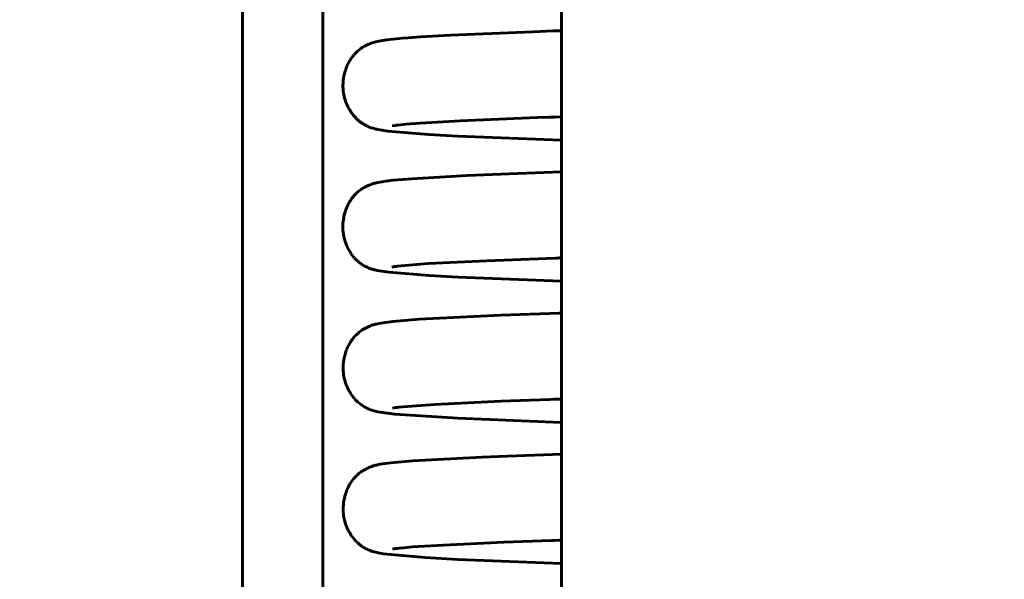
# Model space of a CAD drawing. Header units: millimetres. Extents: x 0 to 210, y 0 to 297.
# Tile 19 of 29: x 132.65 to 144.08, y 213.93 to 220.43. Entities that reach past the tile are written whole.
import ezdxf

# ---------------------------------------------------------------- set-up
doc = ezdxf.new("R2010")
doc.units = ezdxf.units.MM
doc.linetypes.add('K5LT_BASIC', pattern=[0])
doc.linetypes.add('K5LT_THIN', pattern=[0])
doc.layers.add('Системный слой', color=7, linetype='Continuous')
doc.layers.add('Системный слой (1)', color=251, linetype='Continuous', true_color=0x6c6c6c)
doc.styles.add('KDIMTEXTSTYLE', font='txt', dxfattribs={"width": 0.96, "oblique": 15, "height": 5})
doc.styles.add('KTEXTSTYLE', font='txt', dxfattribs={"width": 0.96, "height": 5})
doc.dimstyles.new('KDIMSTYLE (1.00)', dxfattribs={"dimtxt": 5, "dimasz": 1, "dimexe": 2, "dimexo": 0, "dimgap": 1, "dimtad": 1, "dimtxsty": 'KDIMTEXTSTYLE', "dimsah": 1, "dimcen": 0, "dimdle": 1, "dimadec": 0, "dimazin": 0, "dimtfac": 0.667, "dimtmove": 0, "dimatfit": 3, "dimfxl": 1, "dimtvp": 1, "dimtolj": 1, "dimtzin": 0, "dimarcsym": 0})

# ---------------------------------------------------------------- blocks, each defined once
blk = doc.blocks.new('U79')
at = {"layer": 'Системный слой (1)', "color": 143, "linetype": 'K5LT_BASIC', "lineweight": 60, "true_color": 0x33acca}
for p, q in [((136.984, 216.922), (137.292, 216.948)), ((137.292, 216.948), (138.238, 216.996)), ((138.238, 216.996), (138.914, 217.02)), ((138.914, 217.02), (138.944, 217.021)), ((136.607, 216.807), (136.623, 216.818)), ((136.623, 216.818), (136.624, 216.819)), ((136.624, 216.819), (136.626, 216.82)), ((136.626, 216.82), (136.63, 216.823)), ((136.63, 216.823), (136.637, 216.828)), ((136.637, 216.828), (136.651, 216.836)), ((136.651, 216.836), (136.668, 216.846)), ((136.668, 216.846), (136.669, 216.846)), ((136.669, 216.846), (136.671, 216.847)), ((136.671, 216.847), (136.675, 216.849)), ((136.675, 216.849), (136.683, 216.853)), ((136.683, 216.853), (136.697, 216.86)), ((136.697, 216.86), (136.714, 216.867)), ((136.714, 216.867), (136.716, 216.868)), ((136.714, 216.867), (136.714, 216.867)), ((136.716, 216.868), (136.717, 216.868)), ((136.717, 216.868), (136.718, 216.868)), ((136.718, 216.868), (136.718, 216.869)), ((136.718, 216.869), (136.719, 216.869)), ((136.719, 216.869), (136.719, 216.869)), ((136.719, 216.869), (136.719, 216.869)), ((136.719, 216.869), (136.72, 216.869)), ((136.72, 216.869), (136.721, 216.87)), ((136.721, 216.87), (136.723, 216.87)), ((136.723, 216.87), (136.723, 216.871)), ((136.723, 216.871), (136.724, 216.871)), ((136.724, 216.871), (136.726, 216.871)), ((136.726, 216.871), (136.728, 216.872)), ((136.728, 216.872), (136.733, 216.874)), ((136.733, 216.874), (136.743, 216.878)), ((136.743, 216.878), (136.759, 216.883)), ((136.759, 216.883), (136.767, 216.885)), ((136.767, 216.885), (136.77, 216.886)), ((136.77, 216.886), (136.774, 216.887)), ((136.774, 216.887), (136.781, 216.889)), ((136.781, 216.889), (136.795, 216.892)), ((136.795, 216.892), (136.822, 216.898)), ((136.822, 216.898), (136.872, 216.908)), ((136.872, 216.908), (136.984, 216.922)), ((136.504, 216.7), (136.505, 216.702)), ((136.505, 216.702), (136.509, 216.707)), ((136.509, 216.707), (136.515, 216.715)), ((136.515, 216.715), (136.528, 216.731)), ((136.528, 216.731), (136.539, 216.745)), ((136.539, 216.745), (136.54, 216.746)), ((136.54, 216.746), (136.542, 216.747)), ((136.542, 216.747), (136.545, 216.751)), ((136.545, 216.751), (136.552, 216.758)), ((136.552, 216.758), (136.566, 216.772)), ((136.566, 216.772), (136.579, 216.784)), ((136.579, 216.784), (136.58, 216.785)), ((136.58, 216.785), (136.582, 216.787)), ((136.582, 216.787), (136.586, 216.79)), ((136.586, 216.79), (136.593, 216.796)), ((136.593, 216.796), (136.607, 216.807)), ((136.443, 216.581), (136.445, 216.587)), ((136.445, 216.587), (136.45, 216.599)), ((136.45, 216.599), (136.46, 216.623)), ((136.46, 216.623), (136.469, 216.642)), ((136.469, 216.642), (136.47, 216.643)), ((136.47, 216.643), (136.471, 216.646)), ((136.471, 216.646), (136.474, 216.651)), ((136.474, 216.651), (136.48, 216.662)), ((136.48, 216.662), (136.492, 216.682)), ((136.492, 216.682), (136.503, 216.699)), ((136.503, 216.699), (136.504, 216.7)), ((136.412, 216.45), (136.416, 216.477)), ((136.416, 216.477), (136.421, 216.501)), ((136.421, 216.503), (136.422, 216.506)), ((136.421, 216.501), (136.421, 216.503)), ((136.422, 216.506), (136.423, 216.513)), ((136.423, 216.513), (136.426, 216.526)), ((136.426, 216.526), (136.434, 216.553)), ((136.434, 216.553), (136.441, 216.576)), ((136.441, 216.576), (136.442, 216.578)), ((136.442, 216.578), (136.443, 216.581)), ((136.408, 216.373), (136.409, 216.399)), ((136.409, 216.36), (136.408, 216.373)), ((136.409, 216.399), (136.41, 216.424)), ((136.409, 216.353), (136.409, 216.36)), ((136.41, 216.429), (136.411, 216.436)), ((136.41, 216.426), (136.41, 216.429)), ((136.41, 216.424), (136.41, 216.426)), ((136.411, 216.436), (136.412, 216.45)), ((136.409, 216.35), (136.409, 216.353)), ((136.409, 216.348), (136.409, 216.35)), ((136.411, 216.324), (136.409, 216.348)), ((136.414, 216.3), (136.411, 216.324)), ((136.416, 216.288), (136.414, 216.3)), ((136.417, 216.282), (136.416, 216.288)), ((136.418, 216.279), (136.417, 216.282)), ((136.418, 216.278), (136.418, 216.279)), ((136.421, 216.263), (136.418, 216.278)), ((136.427, 216.239), (136.421, 216.263)), ((136.43, 216.228), (136.427, 216.239)), ((136.432, 216.222), (136.43, 216.228)), ((136.433, 216.219), (136.432, 216.222)), ((136.433, 216.218), (136.433, 216.219)), ((136.44, 216.197), (136.433, 216.218)), ((136.449, 216.173), (136.44, 216.197)), ((136.454, 216.161), (136.449, 216.173)), ((136.457, 216.155), (136.454, 216.161)), ((136.458, 216.152), (136.457, 216.155)), ((136.459, 216.15), (136.458, 216.152)), ((136.469, 216.129), (136.459, 216.15)), ((136.482, 216.107), (136.469, 216.129)), ((136.488, 216.096), (136.482, 216.107)), ((136.492, 216.09), (136.488, 216.096)), ((136.493, 216.088), (136.492, 216.09)), ((136.494, 216.087), (136.493, 216.088)), ((136.505, 216.07), (136.494, 216.087)), ((136.52, 216.049), (136.505, 216.07)), ((136.528, 216.039), (136.52, 216.049)), ((136.532, 216.034), (136.528, 216.039)), ((136.534, 216.032), (136.532, 216.034)), ((136.535, 216.031), (136.534, 216.032)), ((136.547, 216.017), (136.535, 216.031)), ((136.566, 215.998), (136.547, 216.017)), ((136.575, 215.989), (136.566, 215.998)), ((136.579, 215.985), (136.575, 215.989)), ((136.581, 215.983), (136.579, 215.985)), ((136.582, 215.982), (136.581, 215.983)), ((136.605, 215.964), (136.582, 215.982)), ((136.621, 215.952), (136.605, 215.964)), ((136.628, 215.946), (136.621, 215.952)), ((136.632, 215.944), (136.628, 215.946)), ((136.634, 215.943), (136.632, 215.944)), ((136.635, 215.942), (136.634, 215.943)), ((136.649, 215.933), (136.635, 215.942)), ((136.66, 215.927), (136.649, 215.933)), ((136.664, 215.925), (136.66, 215.927)), ((136.667, 215.923), (136.664, 215.925)), ((136.668, 215.923), (136.667, 215.923)), ((136.668, 215.922), (136.668, 215.923)), ((136.669, 215.922), (136.668, 215.922)), ((136.67, 215.921), (136.669, 215.922)), ((136.672, 215.921), (136.67, 215.921)), ((136.674, 215.92), (136.672, 215.921)), ((136.677, 215.918), (136.674, 215.92)), ((136.68, 215.916), (136.677, 215.918)), ((136.682, 215.916), (136.68, 215.916)), ((136.682, 215.915), (136.682, 215.916)), ((136.683, 215.915), (136.682, 215.915)), ((136.684, 215.915), (136.683, 215.915)), ((136.685, 215.914), (136.684, 215.915)), ((136.686, 215.914), (136.685, 215.914)), ((136.687, 215.913), (136.686, 215.914)), ((136.686, 215.914), (136.686, 215.914)), ((136.688, 215.913), (136.687, 215.913)), ((136.687, 215.913), (136.687, 215.913)), ((136.689, 215.912), (136.688, 215.913)), ((136.69, 215.912), (136.689, 215.912)), ((136.689, 215.912), (136.689, 215.912)), ((136.691, 215.911), (136.69, 215.912)), ((136.69, 215.912), (136.69, 215.912)), ((136.692, 215.911), (136.691, 215.911)), ((136.693, 215.911), (136.692, 215.911)), ((136.692, 215.911), (136.692, 215.911)), ((136.693, 215.91), (136.693, 215.911)), ((136.694, 215.91), (136.693, 215.91)), ((136.693, 215.91), (136.693, 215.91)), ((136.695, 215.909), (136.694, 215.91)), ((136.696, 215.909), (136.695, 215.909)), ((136.695, 215.909), (136.695, 215.909)), ((136.697, 215.909), (136.696, 215.909)), ((136.697, 215.908), (136.697, 215.909)), ((136.698, 215.908), (136.697, 215.908)), ((136.699, 215.908), (136.698, 215.908)), ((136.698, 215.908), (136.698, 215.908)), ((136.7, 215.907), (136.699, 215.908)), ((136.699, 215.908), (136.699, 215.908)), ((136.701, 215.907), (136.7, 215.907)), ((136.7, 215.907), (136.7, 215.907)), ((136.706, 215.905), (136.701, 215.907)), ((136.71, 215.903), (136.706, 215.905)), ((136.712, 215.902), (136.71, 215.903)), ((136.714, 215.902), (136.712, 215.902)), ((136.715, 215.901), (136.714, 215.902)), ((136.716, 215.901), (136.715, 215.901)), ((136.717, 215.9), (136.716, 215.901)), ((136.716, 215.901), (136.716, 215.901)), ((136.718, 215.9), (136.717, 215.9)), ((136.72, 215.899), (136.718, 215.9)), ((136.721, 215.899), (136.72, 215.899)), ((136.727, 215.897), (136.721, 215.899)), ((136.767, 215.884), (136.727, 215.897)), ((136.812, 215.873), (136.767, 215.884)), ((137.006, 215.846), (136.812, 215.873)), ((137.739, 215.797), (137.006, 215.846)), ((138.944, 215.75), (137.739, 215.797))]:
    blk.add_line(p, q, dxfattribs=at)
blk = doc.blocks.new('U83')
at = {"layer": 'Системный слой (1)', "color": 143, "linetype": 'K5LT_BASIC', "lineweight": 60, "true_color": 0x33acca}
for p, q in [((138.334, 218.639), (138.944, 218.661)), ((136.78, 218.529), (136.785, 218.53)), ((136.785, 218.53), (136.794, 218.532)), ((136.794, 218.532), (136.811, 218.536)), ((136.811, 218.536), (136.82, 218.538)), ((136.82, 218.538), (136.862, 218.546)), ((136.862, 218.546), (136.901, 218.551)), ((136.901, 218.551), (136.987, 218.562)), ((136.987, 218.562), (137.205, 218.581)), ((137.205, 218.581), (137.848, 218.618)), ((137.848, 218.618), (138.334, 218.639)), ((136.556, 218.406), (136.566, 218.416)), ((136.566, 218.416), (136.567, 218.416)), ((136.567, 218.416), (136.569, 218.418)), ((136.569, 218.418), (136.572, 218.421)), ((136.572, 218.421), (136.579, 218.427)), ((136.579, 218.427), (136.593, 218.438)), ((136.593, 218.438), (136.61, 218.451)), ((136.61, 218.451), (136.611, 218.452)), ((136.611, 218.452), (136.613, 218.453)), ((136.613, 218.453), (136.616, 218.456)), ((136.616, 218.456), (136.624, 218.461)), ((136.624, 218.461), (136.638, 218.47)), ((136.638, 218.47), (136.655, 218.48)), ((136.655, 218.48), (136.656, 218.48)), ((136.656, 218.48), (136.658, 218.482)), ((136.658, 218.482), (136.662, 218.484)), ((136.662, 218.484), (136.669, 218.488)), ((136.669, 218.488), (136.683, 218.495)), ((136.683, 218.495), (136.7, 218.502)), ((136.7, 218.502), (136.701, 218.502)), ((136.701, 218.502), (136.702, 218.503)), ((136.702, 218.503), (136.706, 218.504)), ((136.706, 218.504), (136.712, 218.507)), ((136.712, 218.507), (136.72, 218.51)), ((136.72, 218.51), (136.725, 218.512)), ((136.725, 218.512), (136.728, 218.513)), ((136.728, 218.513), (136.73, 218.514)), ((136.73, 218.514), (136.733, 218.515)), ((136.733, 218.515), (136.734, 218.515)), ((136.734, 218.515), (136.735, 218.516)), ((136.735, 218.516), (136.737, 218.516)), ((136.737, 218.516), (136.741, 218.518)), ((136.741, 218.518), (136.748, 218.52)), ((136.748, 218.52), (136.76, 218.524)), ((136.76, 218.524), (136.772, 218.527)), ((136.772, 218.527), (136.777, 218.528)), ((136.777, 218.528), (136.78, 218.529)), ((136.473, 218.295), (136.484, 218.315)), ((136.484, 218.315), (136.495, 218.332)), ((136.495, 218.332), (136.496, 218.333)), ((136.496, 218.333), (136.497, 218.335)), ((136.497, 218.335), (136.5, 218.34)), ((136.5, 218.34), (136.507, 218.349)), ((136.507, 218.349), (136.519, 218.365)), ((136.519, 218.365), (136.531, 218.379)), ((136.531, 218.379), (136.532, 218.38)), ((136.532, 218.38), (136.533, 218.382)), ((136.533, 218.382), (136.536, 218.385)), ((136.536, 218.385), (136.543, 218.392)), ((136.543, 218.392), (136.556, 218.406)), ((136.427, 218.184), (136.434, 218.208)), ((136.434, 218.208), (136.435, 218.209)), ((136.435, 218.209), (136.436, 218.212)), ((136.436, 218.212), (136.438, 218.219)), ((136.438, 218.219), (136.443, 218.231)), ((136.443, 218.231), (136.453, 218.255)), ((136.453, 218.255), (136.462, 218.275)), ((136.462, 218.275), (136.463, 218.277)), ((136.463, 218.277), (136.464, 218.279)), ((136.464, 218.279), (136.467, 218.285)), ((136.467, 218.285), (136.473, 218.295)), ((136.406, 218.068), (136.407, 218.081)), ((136.407, 218.081), (136.411, 218.108)), ((136.411, 218.108), (136.415, 218.133)), ((136.415, 218.135), (136.416, 218.138)), ((136.415, 218.133), (136.415, 218.135)), ((136.416, 218.138), (136.417, 218.145)), ((136.417, 218.145), (136.42, 218.158)), ((136.42, 218.158), (136.427, 218.184)), ((136.404, 218.032), (136.405, 218.056)), ((136.404, 218.006), (136.404, 218.032)), ((136.405, 217.993), (136.404, 218.006)), ((136.405, 218.058), (136.406, 218.061)), ((136.405, 218.056), (136.405, 218.058)), ((136.405, 217.987), (136.405, 217.993)), ((136.405, 217.984), (136.405, 217.987)), ((136.406, 217.982), (136.405, 217.984)), ((136.406, 218.061), (136.406, 218.068)), ((136.407, 217.961), (136.406, 217.982)), ((136.411, 217.935), (136.407, 217.961)), ((136.413, 217.923), (136.411, 217.935)), ((136.414, 217.917), (136.413, 217.923)), ((136.415, 217.913), (136.414, 217.917)), ((136.415, 217.912), (136.415, 217.913)), ((136.42, 217.89), (136.415, 217.912)), ((136.427, 217.865), (136.42, 217.89)), ((136.43, 217.852), (136.427, 217.865)), ((136.432, 217.846), (136.43, 217.852)), ((136.433, 217.843), (136.432, 217.846)), ((136.434, 217.842), (136.433, 217.843)), ((136.442, 217.821), (136.434, 217.842)), ((136.452, 217.797), (136.442, 217.821)), ((136.457, 217.785), (136.452, 217.797)), ((136.46, 217.78), (136.457, 217.785)), ((136.461, 217.777), (136.46, 217.78)), ((136.462, 217.775), (136.461, 217.777)), ((136.473, 217.755), (136.462, 217.775)), ((136.486, 217.733), (136.473, 217.755)), ((136.493, 217.722), (136.486, 217.733)), ((136.496, 217.717), (136.493, 217.722)), ((136.498, 217.714), (136.496, 217.717)), ((136.499, 217.713), (136.498, 217.714)), ((136.51, 217.698), (136.499, 217.713)), ((136.526, 217.677), (136.51, 217.698)), ((136.534, 217.667), (136.526, 217.677)), ((136.538, 217.663), (136.534, 217.667)), ((136.54, 217.66), (136.538, 217.663)), ((136.541, 217.659), (136.54, 217.66)), ((136.565, 217.634), (136.541, 217.659)), ((136.578, 217.622), (136.565, 217.634)), ((136.585, 217.616), (136.578, 217.622)), ((136.588, 217.614), (136.585, 217.616)), ((136.589, 217.612), (136.588, 217.614)), ((136.59, 217.612), (136.589, 217.612)), ((136.596, 217.607), (136.59, 217.612)), ((136.605, 217.6), (136.596, 217.607)), ((136.61, 217.596), (136.605, 217.6)), ((136.612, 217.595), (136.61, 217.596)), ((136.613, 217.594), (136.612, 217.595)), ((136.614, 217.593), (136.613, 217.594)), ((136.616, 217.592), (136.614, 217.593)), ((136.618, 217.591), (136.616, 217.592)), ((136.619, 217.59), (136.618, 217.591)), ((136.62, 217.589), (136.619, 217.59)), ((136.621, 217.589), (136.62, 217.589)), ((136.621, 217.588), (136.621, 217.589)), ((136.622, 217.588), (136.621, 217.588)), ((136.624, 217.587), (136.622, 217.588)), ((136.624, 217.586), (136.624, 217.587)), ((136.625, 217.586), (136.624, 217.586)), ((136.626, 217.585), (136.625, 217.586)), ((136.627, 217.584), (136.626, 217.585)), ((136.628, 217.584), (136.627, 217.584)), ((136.628, 217.583), (136.628, 217.584)), ((136.629, 217.583), (136.628, 217.583)), ((136.63, 217.583), (136.629, 217.583)), ((136.631, 217.582), (136.63, 217.583)), ((136.631, 217.581), (136.631, 217.582)), ((136.632, 217.581), (136.631, 217.581)), ((136.633, 217.58), (136.632, 217.581)), ((136.634, 217.58), (136.633, 217.58)), ((136.635, 217.579), (136.634, 217.58)), ((136.636, 217.579), (136.635, 217.579)), ((136.635, 217.579), (136.635, 217.579)), ((136.636, 217.578), (136.636, 217.579)), ((136.637, 217.578), (136.636, 217.578)), ((136.638, 217.577), (136.637, 217.578)), ((136.639, 217.577), (136.638, 217.577)), ((136.645, 217.573), (136.639, 217.577)), ((136.648, 217.571), (136.645, 217.573)), ((136.65, 217.57), (136.648, 217.571)), ((136.652, 217.569), (136.65, 217.57)), ((136.653, 217.568), (136.652, 217.569)), ((136.654, 217.568), (136.653, 217.568)), ((136.655, 217.567), (136.654, 217.568)), ((136.656, 217.567), (136.655, 217.567)), ((136.658, 217.566), (136.656, 217.567)), ((136.66, 217.564), (136.658, 217.566)), ((136.661, 217.564), (136.66, 217.564)), ((136.686, 217.551), (136.661, 217.564)), ((136.706, 217.543), (136.686, 217.551)), ((136.715, 217.539), (136.706, 217.543)), ((136.719, 217.538), (136.715, 217.539)), ((136.721, 217.537), (136.719, 217.538)), ((136.722, 217.537), (136.721, 217.537)), ((136.727, 217.535), (136.722, 217.537)), ((136.735, 217.532), (136.727, 217.535)), ((136.75, 217.527), (136.735, 217.532)), ((136.757, 217.525), (136.75, 217.527)), ((136.761, 217.524), (136.757, 217.525)), ((136.763, 217.524), (136.761, 217.524)), ((136.776, 217.52), (136.763, 217.524)), ((136.763, 217.524), (136.763, 217.524)), ((136.783, 217.518), (136.776, 217.52)), ((136.788, 217.517), (136.783, 217.518)), ((136.791, 217.517), (136.788, 217.517)), ((136.802, 217.514), (136.791, 217.517)), ((136.83, 217.509), (136.802, 217.514)), ((136.939, 217.493), (136.83, 217.509)), ((137.407, 217.455), (136.939, 217.493)), ((137.743, 217.436), (137.407, 217.455)), ((138.944, 217.389), (137.743, 217.436))]:
    blk.add_line(p, q, dxfattribs=at)
blk = doc.blocks.new('U84')
at = {"layer": 'Системный слой (1)', "color": 143, "linetype": 'K5LT_BASIC', "lineweight": 60, "true_color": 0x33acca}
for p, q in [((137.11, 214.293), (137.214, 214.302)), ((137.214, 214.302), (137.495, 214.321)), ((137.495, 214.321), (138.273, 214.358)), ((138.273, 214.358), (138.827, 214.378)), ((138.827, 214.378), (138.861, 214.379)), ((138.861, 214.379), (138.914, 214.381)), ((138.914, 214.381), (138.944, 214.382)), ((136.98, 214.277), (137.019, 214.283)), ((137.019, 214.283), (137.02, 214.283)), ((137.02, 214.283), (137.022, 214.283)), ((137.022, 214.283), (137.027, 214.284)), ((137.027, 214.284), (137.037, 214.285)), ((137.037, 214.285), (137.059, 214.288)), ((137.059, 214.288), (137.11, 214.293))]:
    blk.add_line(p, q, dxfattribs=at)
blk = doc.blocks.new('U86')
at = {"layer": 'Системный слой (1)', "color": 143, "linetype": 'K5LT_BASIC', "lineweight": 60, "true_color": 0x33acca}
for p, q in [((137.4, 217.594), (138.073, 217.628)), ((138.073, 217.628), (138.874, 217.658)), ((138.874, 217.658), (138.884, 217.659)), ((138.884, 217.659), (138.889, 217.659)), ((138.889, 217.659), (138.895, 217.659)), ((138.895, 217.659), (138.9, 217.659)), ((138.9, 217.659), (138.905, 217.659)), ((138.905, 217.659), (138.912, 217.66)), ((138.912, 217.66), (138.923, 217.66)), ((138.923, 217.66), (138.94, 217.661)), ((138.94, 217.661), (138.944, 217.661)), ((136.972, 217.554), (137.004, 217.559)), ((137.004, 217.559), (137.005, 217.559)), ((137.005, 217.559), (137.007, 217.56)), ((137.007, 217.56), (137.01, 217.56)), ((137.01, 217.56), (137.019, 217.561)), ((137.019, 217.561), (137.038, 217.564)), ((137.038, 217.564), (137.083, 217.569)), ((137.083, 217.569), (137.17, 217.577)), ((137.17, 217.577), (137.4, 217.594))]:
    blk.add_line(p, q, dxfattribs=at)
blk = doc.blocks.new('U93')
at = {"layer": 'Системный слой (1)', "color": 143, "linetype": 'K5LT_BASIC', "lineweight": 60, "true_color": 0x33acca}
for p, q in [((137.213, 215.304), (138.021, 215.347)), ((138.021, 215.347), (138.212, 215.355)), ((138.212, 215.355), (138.944, 215.382)), ((136.671, 215.208), (136.685, 215.215)), ((136.685, 215.215), (136.702, 215.223)), ((136.702, 215.223), (136.704, 215.224)), ((136.702, 215.223), (136.702, 215.223)), ((136.704, 215.224), (136.707, 215.225)), ((136.707, 215.225), (136.712, 215.227)), ((136.712, 215.227), (136.718, 215.23)), ((136.718, 215.23), (136.722, 215.231)), ((136.722, 215.231), (136.724, 215.232)), ((136.724, 215.232), (136.726, 215.233)), ((136.726, 215.233), (136.729, 215.234)), ((136.729, 215.234), (136.731, 215.234)), ((136.731, 215.234), (136.731, 215.235)), ((136.731, 215.235), (136.733, 215.235)), ((136.733, 215.235), (136.737, 215.237)), ((136.737, 215.237), (136.743, 215.239)), ((136.743, 215.239), (136.755, 215.243)), ((136.755, 215.243), (136.768, 215.247)), ((136.768, 215.247), (136.774, 215.248)), ((136.774, 215.248), (136.777, 215.249)), ((136.777, 215.249), (136.783, 215.251)), ((136.783, 215.251), (136.795, 215.254)), ((136.795, 215.254), (136.819, 215.259)), ((136.819, 215.259), (136.864, 215.267)), ((136.864, 215.267), (136.96, 215.281)), ((136.96, 215.281), (137.213, 215.304)), ((136.534, 215.1), (136.541, 215.107)), ((136.541, 215.107), (136.554, 215.122)), ((136.554, 215.122), (136.568, 215.135)), ((136.568, 215.135), (136.569, 215.136)), ((136.569, 215.136), (136.571, 215.138)), ((136.571, 215.138), (136.575, 215.141)), ((136.575, 215.141), (136.582, 215.148)), ((136.582, 215.148), (136.596, 215.159)), ((136.596, 215.159), (136.611, 215.171)), ((136.611, 215.171), (136.612, 215.172)), ((136.612, 215.172), (136.614, 215.173)), ((136.614, 215.173), (136.618, 215.176)), ((136.618, 215.176), (136.626, 215.181)), ((136.626, 215.181), (136.64, 215.19)), ((136.64, 215.19), (136.657, 215.2)), ((136.657, 215.2), (136.658, 215.201)), ((136.658, 215.201), (136.66, 215.202)), ((136.66, 215.202), (136.664, 215.204)), ((136.664, 215.204), (136.671, 215.208)), ((136.461, 214.985), (136.462, 214.987)), ((136.462, 214.987), (136.463, 214.99)), ((136.463, 214.99), (136.466, 214.995)), ((136.466, 214.995), (136.471, 215.006)), ((136.471, 215.006), (136.483, 215.027)), ((136.483, 215.027), (136.493, 215.044)), ((136.493, 215.044), (136.494, 215.045)), ((136.494, 215.045), (136.495, 215.048)), ((136.495, 215.048), (136.498, 215.052)), ((136.498, 215.052), (136.505, 215.061)), ((136.505, 215.061), (136.517, 215.079)), ((136.517, 215.079), (136.528, 215.093)), ((136.528, 215.093), (136.529, 215.094)), ((136.529, 215.094), (136.531, 215.096)), ((136.531, 215.096), (136.534, 215.1)), ((136.422, 214.866), (136.428, 214.893)), ((136.428, 214.893), (136.435, 214.917)), ((136.435, 214.918), (136.436, 214.921)), ((136.435, 214.917), (136.435, 214.918)), ((136.436, 214.921), (136.438, 214.928)), ((136.438, 214.928), (136.443, 214.94)), ((136.443, 214.94), (136.452, 214.965)), ((136.452, 214.965), (136.461, 214.985)), ((136.409, 214.769), (136.41, 214.776)), ((136.409, 214.766), (136.409, 214.769)), ((136.409, 214.764), (136.409, 214.766)), ((136.409, 214.74), (136.409, 214.764)), ((136.41, 214.776), (136.411, 214.789)), ((136.411, 214.789), (136.413, 214.816)), ((136.413, 214.816), (136.417, 214.841)), ((136.417, 214.843), (136.418, 214.846)), ((136.417, 214.841), (136.417, 214.843)), ((136.418, 214.846), (136.419, 214.853)), ((136.419, 214.853), (136.422, 214.866)), ((136.41, 214.714), (136.409, 214.74)), ((136.41, 214.701), (136.41, 214.714)), ((136.411, 214.694), (136.41, 214.701)), ((136.411, 214.691), (136.411, 214.694)), ((136.411, 214.69), (136.411, 214.691)), ((136.414, 214.668), (136.411, 214.69)), ((136.418, 214.643), (136.414, 214.668)), ((136.42, 214.63), (136.418, 214.643)), ((136.421, 214.624), (136.42, 214.63)), ((136.422, 214.621), (136.421, 214.624)), ((136.422, 214.619), (136.422, 214.621)), ((136.428, 214.598), (136.422, 214.619)), ((136.435, 214.573), (136.428, 214.598)), ((136.439, 214.561), (136.435, 214.573)), ((136.442, 214.555), (136.439, 214.561)), ((136.443, 214.552), (136.442, 214.555)), ((136.443, 214.55), (136.443, 214.552)), ((136.452, 214.529), (136.443, 214.55)), ((136.463, 214.505), (136.452, 214.529)), ((136.468, 214.494), (136.463, 214.505)), ((136.471, 214.488), (136.468, 214.494)), ((136.473, 214.485), (136.471, 214.488)), ((136.473, 214.484), (136.473, 214.485)), ((136.484, 214.465), (136.473, 214.484)), ((136.497, 214.444), (136.484, 214.465)), ((136.504, 214.433), (136.497, 214.444)), ((136.508, 214.428), (136.504, 214.433)), ((136.51, 214.425), (136.508, 214.428)), ((136.511, 214.424), (136.51, 214.425)), ((136.523, 214.408), (136.511, 214.424)), ((136.539, 214.388), (136.523, 214.408)), ((136.548, 214.378), (136.539, 214.388)), ((136.552, 214.374), (136.548, 214.378)), ((136.554, 214.372), (136.552, 214.374)), ((136.555, 214.371), (136.554, 214.372)), ((136.573, 214.353), (136.555, 214.371)), ((136.589, 214.338), (136.573, 214.353)), ((136.597, 214.331), (136.589, 214.338)), ((136.601, 214.328), (136.597, 214.331)), ((136.603, 214.327), (136.601, 214.328)), ((136.604, 214.326), (136.603, 214.327)), ((136.623, 214.312), (136.604, 214.326)), ((136.633, 214.305), (136.623, 214.312)), ((136.638, 214.302), (136.633, 214.305)), ((136.64, 214.3), (136.638, 214.302)), ((136.642, 214.299), (136.64, 214.3)), ((136.643, 214.298), (136.642, 214.299)), ((136.642, 214.299), (136.642, 214.299)), ((136.647, 214.296), (136.643, 214.298)), ((136.652, 214.293), (136.647, 214.296)), ((136.655, 214.291), (136.652, 214.293)), ((136.657, 214.29), (136.655, 214.291)), ((136.658, 214.289), (136.657, 214.29)), ((136.659, 214.289), (136.658, 214.289)), ((136.66, 214.288), (136.659, 214.289)), ((136.663, 214.287), (136.66, 214.288)), ((136.664, 214.286), (136.663, 214.287)), ((136.665, 214.286), (136.664, 214.286)), ((136.666, 214.285), (136.665, 214.286)), ((136.667, 214.285), (136.666, 214.285)), ((136.667, 214.284), (136.667, 214.285)), ((136.669, 214.284), (136.667, 214.284)), ((136.671, 214.283), (136.669, 214.284)), ((136.673, 214.282), (136.671, 214.283)), ((136.673, 214.281), (136.673, 214.282)), ((136.686, 214.275), (136.673, 214.281)), ((136.7, 214.268), (136.686, 214.275)), ((136.709, 214.265), (136.7, 214.268)), ((136.714, 214.263), (136.709, 214.265)), ((136.718, 214.261), (136.714, 214.263)), ((136.72, 214.261), (136.718, 214.261)), ((136.72, 214.26), (136.72, 214.261)), ((136.723, 214.26), (136.72, 214.26)), ((136.728, 214.258), (136.723, 214.26)), ((136.738, 214.254), (136.728, 214.258)), ((136.754, 214.249), (136.738, 214.254)), ((136.802, 214.237), (136.754, 214.249)), ((136.813, 214.234), (136.802, 214.237)), ((136.871, 214.224), (136.813, 214.234)), ((137.361, 214.179), (136.871, 214.224)), ((137.738, 214.158), (137.361, 214.179)), ((138.944, 214.11), (137.738, 214.158))]:
    blk.add_line(p, q, dxfattribs=at)
blk = doc.blocks.new('U107')
at = {"layer": 'Системный слой (1)', "color": 143, "linetype": 'K5LT_BASIC', "lineweight": 60, "true_color": 0x33acca}
for p, q in [((137.136, 219.213), (137.301, 219.226)), ((137.301, 219.226), (137.766, 219.253)), ((137.766, 219.253), (138.663, 219.29)), ((138.663, 219.29), (138.805, 219.295)), ((138.805, 219.295), (138.861, 219.297)), ((138.861, 219.297), (138.944, 219.3)), ((136.977, 219.195), (137.014, 219.2)), ((137.014, 219.2), (137.016, 219.201)), ((137.014, 219.2), (137.014, 219.2)), ((137.016, 219.201), (137.019, 219.201)), ((137.019, 219.201), (137.025, 219.202)), ((137.025, 219.202), (137.028, 219.202)), ((137.028, 219.202), (137.032, 219.203)), ((137.032, 219.203), (137.044, 219.204)), ((137.044, 219.204), (137.072, 219.207)), ((137.072, 219.207), (137.136, 219.213))]:
    blk.add_line(p, q, dxfattribs=at)
blk = doc.blocks.new('U119')
at = {"layer": 'Системный слой (1)', "color": 143, "linetype": 'K5LT_BASIC', "lineweight": 60, "true_color": 0x33acca}
for p, q in [((138.239, 215.996), (138.808, 216.017)), ((138.808, 216.017), (138.858, 216.019)), ((138.858, 216.019), (138.937, 216.021)), ((138.937, 216.021), (138.944, 216.021)), ((136.98, 215.916), (137.017, 215.921)), ((137.017, 215.921), (137.019, 215.922)), ((137.019, 215.922), (137.021, 215.922)), ((137.021, 215.922), (137.025, 215.922)), ((137.025, 215.922), (137.035, 215.924)), ((137.035, 215.924), (137.056, 215.926)), ((137.056, 215.926), (137.106, 215.932)), ((137.106, 215.932), (137.206, 215.94)), ((137.206, 215.94), (137.472, 215.959)), ((137.472, 215.959), (138.239, 215.996))]:
    blk.add_line(p, q, dxfattribs=at)
blk = doc.blocks.new('U122')
at = {"layer": 'Системный слой (1)', "color": 143, "linetype": 'K5LT_BASIC', "lineweight": 60, "true_color": 0x33acca}
for p, q in [((137.305, 220.228), (137.656, 220.248)), ((137.656, 220.248), (138.613, 220.288)), ((138.613, 220.288), (138.847, 220.297)), ((138.847, 220.297), (138.875, 220.298)), ((138.875, 220.298), (138.918, 220.299)), ((138.918, 220.299), (138.944, 220.3)), ((136.664, 220.124), (136.678, 220.131)), ((136.678, 220.131), (136.695, 220.139)), ((136.695, 220.139), (136.697, 220.14)), ((136.695, 220.139), (136.695, 220.139)), ((136.697, 220.14), (136.7, 220.141)), ((136.7, 220.141), (136.705, 220.144)), ((136.705, 220.144), (136.711, 220.146)), ((136.711, 220.146), (136.714, 220.147)), ((136.714, 220.147), (136.717, 220.148)), ((136.717, 220.148), (136.719, 220.149)), ((136.719, 220.149), (136.722, 220.15)), ((136.722, 220.15), (136.723, 220.151)), ((136.722, 220.15), (136.722, 220.15)), ((136.723, 220.151), (136.725, 220.151)), ((136.725, 220.151), (136.728, 220.152)), ((136.728, 220.152), (136.734, 220.155)), ((136.734, 220.155), (136.745, 220.158)), ((136.745, 220.158), (136.759, 220.163)), ((136.759, 220.163), (136.766, 220.165)), ((136.766, 220.165), (136.767, 220.165)), ((136.767, 220.165), (136.768, 220.165)), ((136.768, 220.165), (136.771, 220.166)), ((136.771, 220.166), (136.776, 220.167)), ((136.776, 220.167), (136.786, 220.17)), ((136.786, 220.17), (136.805, 220.175)), ((136.805, 220.175), (136.842, 220.182)), ((136.842, 220.182), (136.916, 220.193)), ((136.916, 220.193), (137.098, 220.212)), ((137.098, 220.212), (137.161, 220.218)), ((137.161, 220.218), (137.305, 220.228)), ((136.528, 220.013), (136.535, 220.021)), ((136.535, 220.021), (136.548, 220.036)), ((136.548, 220.036), (136.562, 220.049)), ((136.562, 220.049), (136.563, 220.05)), ((136.563, 220.05), (136.564, 220.052)), ((136.564, 220.052), (136.568, 220.055)), ((136.568, 220.055), (136.575, 220.062)), ((136.575, 220.062), (136.59, 220.074)), ((136.59, 220.074), (136.604, 220.086)), ((136.604, 220.086), (136.605, 220.087)), ((136.605, 220.087), (136.607, 220.088)), ((136.607, 220.088), (136.611, 220.091)), ((136.611, 220.091), (136.619, 220.096)), ((136.619, 220.096), (136.633, 220.106)), ((136.633, 220.106), (136.65, 220.116)), ((136.65, 220.116), (136.651, 220.117)), ((136.651, 220.117), (136.653, 220.118)), ((136.653, 220.118), (136.657, 220.12)), ((136.657, 220.12), (136.664, 220.124)), ((136.456, 219.899), (136.458, 219.902)), ((136.458, 219.902), (136.46, 219.907)), ((136.46, 219.907), (136.466, 219.918)), ((136.466, 219.918), (136.477, 219.94)), ((136.477, 219.94), (136.487, 219.957)), ((136.487, 219.957), (136.488, 219.959)), ((136.488, 219.959), (136.49, 219.961)), ((136.49, 219.961), (136.493, 219.966)), ((136.493, 219.966), (136.499, 219.975)), ((136.499, 219.975), (136.511, 219.992)), ((136.511, 219.992), (136.522, 220.006)), ((136.522, 220.006), (136.523, 220.007)), ((136.523, 220.007), (136.525, 220.009)), ((136.525, 220.009), (136.528, 220.013)), ((136.418, 219.777), (136.424, 219.804)), ((136.424, 219.804), (136.43, 219.828)), ((136.43, 219.828), (136.431, 219.83)), ((136.431, 219.83), (136.432, 219.833)), ((136.432, 219.833), (136.434, 219.839)), ((136.434, 219.839), (136.438, 219.852)), ((136.438, 219.852), (136.447, 219.877)), ((136.447, 219.877), (136.456, 219.897)), ((136.456, 219.897), (136.456, 219.899)), ((136.406, 219.677), (136.407, 219.68)), ((136.406, 219.675), (136.406, 219.677)), ((136.406, 219.651), (136.406, 219.675)), ((136.407, 219.687), (136.408, 219.7)), ((136.407, 219.68), (136.407, 219.687)), ((136.408, 219.7), (136.41, 219.727)), ((136.41, 219.727), (136.413, 219.752)), ((136.413, 219.752), (136.414, 219.754)), ((136.414, 219.757), (136.415, 219.764)), ((136.414, 219.754), (136.414, 219.757)), ((136.415, 219.764), (136.418, 219.777)), ((136.407, 219.626), (136.406, 219.651)), ((136.408, 219.613), (136.407, 219.626)), ((136.409, 219.606), (136.408, 219.613)), ((136.409, 219.603), (136.409, 219.606)), ((136.409, 219.602), (136.409, 219.603)), ((136.412, 219.58), (136.409, 219.602)), ((136.416, 219.555), (136.412, 219.58)), ((136.419, 219.542), (136.416, 219.555)), ((136.42, 219.536), (136.419, 219.542)), ((136.421, 219.533), (136.42, 219.536)), ((136.421, 219.532), (136.421, 219.533)), ((136.427, 219.51), (136.421, 219.532)), ((136.435, 219.485), (136.427, 219.51)), ((136.439, 219.473), (136.435, 219.485)), ((136.441, 219.467), (136.439, 219.473)), ((136.443, 219.464), (136.441, 219.467)), ((136.443, 219.462), (136.443, 219.464)), ((136.452, 219.441), (136.443, 219.462)), ((136.463, 219.418), (136.452, 219.441)), ((136.469, 219.406), (136.463, 219.418)), ((136.472, 219.401), (136.469, 219.406)), ((136.473, 219.398), (136.472, 219.401)), ((136.474, 219.397), (136.473, 219.398)), ((136.484, 219.379), (136.474, 219.397)), ((136.498, 219.357), (136.484, 219.379)), ((136.505, 219.346), (136.498, 219.357)), ((136.509, 219.341), (136.505, 219.346)), ((136.511, 219.339), (136.509, 219.341)), ((136.512, 219.338), (136.511, 219.339)), ((136.53, 219.314), (136.512, 219.338)), ((136.544, 219.298), (136.53, 219.314)), ((136.551, 219.291), (136.544, 219.298)), ((136.554, 219.287), (136.551, 219.291)), ((136.556, 219.285), (136.554, 219.287)), ((136.557, 219.284), (136.556, 219.285)), ((136.563, 219.278), (136.557, 219.284)), ((136.576, 219.266), (136.563, 219.278)), ((136.584, 219.259), (136.576, 219.266)), ((136.587, 219.256), (136.584, 219.259)), ((136.589, 219.254), (136.587, 219.256)), ((136.59, 219.253), (136.589, 219.254)), ((136.591, 219.252), (136.59, 219.253)), ((136.613, 219.235), (136.591, 219.252)), ((136.627, 219.226), (136.613, 219.235)), ((136.634, 219.221), (136.627, 219.226)), ((136.638, 219.218), (136.634, 219.221)), ((136.64, 219.217), (136.638, 219.218)), ((136.651, 219.211), (136.64, 219.217)), ((136.691, 219.189), (136.651, 219.211)), ((136.712, 219.181), (136.691, 219.189)), ((136.722, 219.177), (136.712, 219.181)), ((136.727, 219.175), (136.722, 219.177)), ((136.73, 219.174), (136.727, 219.175)), ((136.731, 219.174), (136.73, 219.174)), ((136.733, 219.173), (136.731, 219.174)), ((136.755, 219.166), (136.733, 219.173)), ((136.786, 219.158), (136.755, 219.166)), ((136.8, 219.155), (136.786, 219.158)), ((136.806, 219.153), (136.8, 219.155)), ((136.809, 219.153), (136.806, 219.153)), ((136.811, 219.152), (136.809, 219.153)), ((136.812, 219.152), (136.811, 219.152)), ((136.813, 219.152), (136.812, 219.152)), ((136.925, 219.134), (136.813, 219.152)), ((137.397, 219.095), (136.925, 219.134)), ((137.741, 219.076), (137.397, 219.095)), ((138.944, 219.028), (137.741, 219.076))]:
    blk.add_line(p, q, dxfattribs=at)
blk = doc.blocks.new('D9')
at = {"layer": 'Системный слой (1)'}
for points in [[(121.224, 256.856), (126.224, 257.514), (125.724, 256.856), (126.224, 256.198)], [(184.224, 256.856), (179.224, 257.514), (179.724, 256.856), (179.224, 256.198)]]:
    blk.add_hatch(color=7, dxfattribs=at).paths.add_polyline_path(points)
at = {"layer": 'Системный слой (1)', "color": 7, "linetype": 'K5LT_THIN', "lineweight": 18, "true_color": 0xffffff}
for p, q in [((121.224, 167.044), (121.224, 258.856)), ((184.224, 167.044), (184.224, 258.856)), ((121.224, 256.856), (126.224, 257.514)), ((126.224, 257.514), (125.724, 256.856)), ((179.724, 256.856), (179.224, 257.514)), ((179.224, 257.514), (184.224, 256.856)), ((126.224, 256.198), (121.224, 256.856)), ((121.224, 256.856), (184.224, 256.856)), ((125.724, 256.856), (126.224, 256.198)), ((184.224, 256.856), (179.224, 256.198)), ((179.224, 256.198), (179.724, 256.856))]:
    blk.add_line(p, q, dxfattribs=at)
blk.add_wipeout([(147.052, 257.856), (147.052, 265.238), (157.943, 265.238), (157.943, 257.856)]).dxf.layer = 'Системный слой (1)'
at = {"layer": 'Системный слой (1)', "color": 7, "char_height": 5, "attachment_point": 1, "style": 'KTEXTSTYLE'}
for s, insert in [('\\fArial|b0|c204|p34;\\H5.0;\\W1.000;\\Q15;\\fGOST Type AU|b0|i0|c204|p34;\\Q15;\\W0.960;⌀', (147.052, 264.444)), ('\\fArial|b0|c204|p34;\\H5.0;\\W1.000;\\Q15;\\fGOST Type AU|b0|i0|c204|p34;\\Q15;\\W0.960;63', (150.359, 264.444))]:
    blk.add_mtext(s, dxfattribs=dict(at, insert=insert))
blk = doc.blocks.new('KDIMARROW_01')
at = {"layer": 'Системный слой'}
blk.add_hatch(color=0, dxfattribs=at).paths.add_polyline_path([(0, 0), (-5, 0.658), (-4.5, 0), (-5, -0.658)])
at = {"layer": 'Системный слой', "color": 0, "linetype": 'K5LT_THIN', "lineweight": 18}
for p, q in [((-4.5, 0), (-5, 0.658)), ((-5, 0.658), (0, 0)), ((0, 0), (-5, -0.658)), ((-5, -0.658), (-4.5, 0))]:
    blk.add_line(p, q, dxfattribs=at)
at = {"layer": 'Системный слой (1)', "color": 0, "linetype": 'K5LT_THIN', "lineweight": 18}
blk.add_line((152.724, 129.144), (151.724, 129.144), dxfattribs=at)

msp = doc.modelspace()

# ---------------------------------------------------------------- linework, layer by layer
at = {"layer": 'Системный слой (1)', "color": 143, "linetype": 'K5LT_BASIC', "lineweight": 60, "true_color": 0x33acca}
for p, q in [((135.24, 206.344), (135.24, 226.344)), ((136.173, 206.344), (136.173, 226.344)), ((138.944, 206.344), (138.944, 226.344))]:
    msp.add_line(p, q, dxfattribs=at)

# ---------------------------------------------------------------- block references
at = {"layer": 'Системный слой (1)'}
for name in ['U107', 'U122', 'U86', 'U83', 'U119', 'U79', 'U84', 'U93']:
    msp.add_blockref(name, (0, 0), dxfattribs=at)

# ---------------------------------------------------------------- next in the draw order: dimensions: what is measured, and where the dimension line sits
at = {"layer": 'Системный слой (1)', "color": 7}
dim = msp.add_linear_dim(base=(121.224, 256.856), p1=(184.224, 167.044), p2=(121.224, 167.044), dimstyle='KDIMSTYLE (1.00)', override={"dimexo": 0, "dimpost": '\\fGOST Type AU|b0|c204|p34;\\H5.0;\\W0.960;\\Q15;∅<>', "dimblk1": 'KDIMARROW_01', "dimblk2": 'KDIMARROW_01', "dimse1": 0, "dimse2": 0, "dimclrt": 7, "dimtol": 1, "dimtp": 0, "dimtm": 0, "dimtdec": 5, "dimtolj": 1}, dxfattribs=at)
dim.commit()
dim.dimension.update_dxf_attribs({"geometry": 'D9', "text_midpoint": (152.724, 256.856), "dimtype": 160})

doc.saveas('drawing.dxf')
